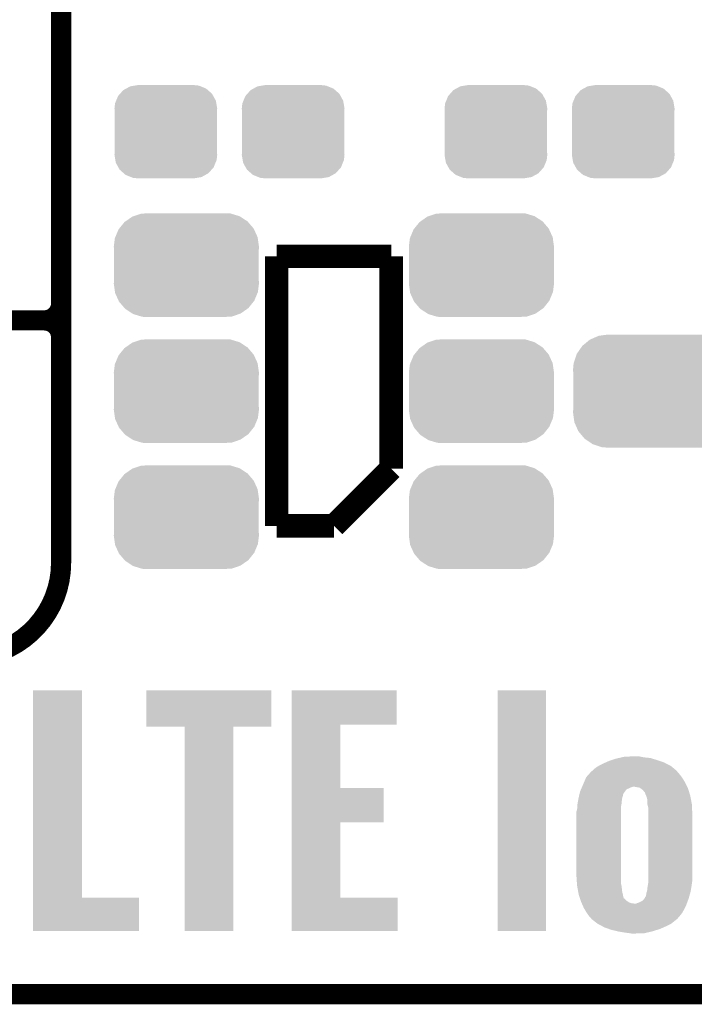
# Model space of a CAD drawing. Extents: x -0.05 to 0.95, y -0.15 to 2.1.
# Tile 2 of 51: x 0.15 to 0.35, y -0.15 to 0.14. Entities that reach past the tile are written whole.
import ezdxf

# ---------------------------------------------------------------- set-up
doc = ezdxf.new("R2010")
doc.units = 0
doc.layers.get('0').update_dxf_attribs({"linetype": 'CONTINUOUS'})
for name, color, linetype in [('LTE_IOT_13_CLICK_V101A_GKO', 9, 'CONTINUOUS'), ('LTE_IOT_13_CLICK_V101A_GTO', 11, 'CONTINUOUS'), ('LTE_IOT_13_CLICK_V101A_GTS', 8, 'CONTINUOUS')]:
    doc.layers.add(name, color=color, linetype=linetype)

# ---------------------------------------------------------------- blocks, each defined once
blk = doc.blocks.new('CUSTOM_86')
for points in [[(-0.01358, 0.01127), (-0.01263, 0.01234), (0.01371, 0.01127), (0.01249, 0.01234)], [(-0.01263, 0.01234), (-0.01175, 0.01282), (0.01249, 0.01234), (0.01194, 0.01282)], [(-0.01175, 0.01282), (-0.01057, 0.01347), (0.01194, 0.01282), (0.01032, 0.01347)], [(-0.01057, 0.01347), (-0.0092, 0.01369), (0.01032, 0.01347), (0.00976, 0.01369)], [(-0.0092, 0.01369), (-0.00825, 0.01385), (0.00976, 0.01369), (0.00825, 0.01385)], [(-0.01508, 0.00841), (-0.01475, 0.00922), (0.01499, 0.00841), (0.01485, 0.00922)], [(-0.01475, 0.00922), (-0.01419, 0.01059), (0.01485, 0.00922), (0.01409, 0.01059)], [(-0.01419, 0.01059), (-0.01358, 0.01127), (0.01409, 0.01059), (0.01371, 0.01127)], [(-0.01525, 0.0069), (-0.01508, 0.00841), (0.01525, 0.0069), (0.01499, 0.00841)], [(-0.0152, 0.00607), (-0.01525, 0.0069), (0.0152, 0.00607), (0.01525, 0.0069)], [(-0.0152, -0.00607), (-0.0152, 0.00607), (0.0152, -0.00607), (0.0152, 0.00607)], [(-0.01525, -0.0069), (-0.0152, -0.00607), (0.01525, -0.0069), (0.0152, -0.00607)], [(-0.01499, -0.00841), (-0.01525, -0.0069), (0.01508, -0.00841), (0.01525, -0.0069)], [(-0.01485, -0.00922), (-0.01499, -0.00841), (0.01475, -0.00922), (0.01508, -0.00841)], [(-0.01409, -0.01059), (-0.01485, -0.00922), (0.01419, -0.01059), (0.01475, -0.00922)], [(-0.01371, -0.01127), (-0.01409, -0.01059), (0.01358, -0.01127), (0.01419, -0.01059)], [(-0.01249, -0.01234), (-0.01371, -0.01127), (0.01263, -0.01234), (0.01358, -0.01127)], [(-0.01194, -0.01282), (-0.01249, -0.01234), (0.01175, -0.01282), (0.01263, -0.01234)], [(-0.01032, -0.01347), (-0.01194, -0.01282), (0.01057, -0.01347), (0.01175, -0.01282)], [(-0.00976, -0.01369), (-0.01032, -0.01347), (0.0092, -0.01369), (0.01057, -0.01347)], [(-0.00825, -0.01385), (-0.00976, -0.01369), (0.00825, -0.01385), (0.0092, -0.01369)]]:
    blk.add_solid(points)
blk = doc.blocks.new('CUSTOM_178')
for points in [[(-0.02116, 0.01409), (-0.01974, 0.01526), (0.0213, 0.01409), (0.01958, 0.01526)], [(-0.01974, 0.01526), (-0.0187, 0.01572), (0.01958, 0.01526), (0.01892, 0.01572)], [(-0.0187, 0.01572), (-0.0171, 0.01642), (0.01892, 0.01572), (0.01682, 0.01642)], [(-0.0171, 0.01642), (-0.01554, 0.01663), (0.01682, 0.01642), (0.01619, 0.01663)], [(-0.01554, 0.01663), (-0.01425, 0.0168), (0.01619, 0.01663), (0.01425, 0.0168)], [(-0.02359, 0.01107), (-0.02303, 0.01188), (0.0235, 0.01107), (0.02314, 0.01188)], [(-0.02303, 0.01188), (-0.02196, 0.01343), (0.02314, 0.01188), (0.02185, 0.01343)], [(-0.02196, 0.01343), (-0.02116, 0.01409), (0.02185, 0.01343), (0.0213, 0.01409)], [(-0.02452, 0.00834), (-0.02421, 0.00925), (0.02443, 0.00834), (0.0243, 0.00925)], [(-0.02421, 0.00925), (-0.02359, 0.01107), (0.0243, 0.00925), (0.0235, 0.01107)], [(-0.0247, 0.0064), (-0.02452, 0.00834), (0.0247, 0.0064), (0.02443, 0.00834)], [(-0.02465, 0.00538), (-0.0247, 0.0064), (0.02465, 0.00538), (0.0247, 0.0064)], [(-0.02465, -0.00538), (-0.02465, 0.00538), (0.02465, -0.00538), (0.02465, 0.00538)], [(-0.0247, -0.0064), (-0.02465, -0.00538), (0.0247, -0.0064), (0.02465, -0.00538)], [(-0.02443, -0.00834), (-0.0247, -0.0064), (0.02452, -0.00834), (0.0247, -0.0064)], [(-0.0243, -0.00925), (-0.02443, -0.00834), (0.02421, -0.00925), (0.02452, -0.00834)], [(-0.0235, -0.01107), (-0.0243, -0.00925), (0.02359, -0.01107), (0.02421, -0.00925)], [(-0.02314, -0.01188), (-0.0235, -0.01107), (0.02303, -0.01188), (0.02359, -0.01107)], [(-0.02185, -0.01343), (-0.02314, -0.01188), (0.02196, -0.01343), (0.02303, -0.01188)], [(-0.0213, -0.01409), (-0.02185, -0.01343), (0.02116, -0.01409), (0.02196, -0.01343)], [(-0.01958, -0.01526), (-0.0213, -0.01409), (0.01974, -0.01526), (0.02116, -0.01409)], [(-0.01892, -0.01572), (-0.01958, -0.01526), (0.0187, -0.01572), (0.01974, -0.01526)], [(-0.01682, -0.01642), (-0.01892, -0.01572), (0.0171, -0.01642), (0.0187, -0.01572)], [(-0.01619, -0.01663), (-0.01682, -0.01642), (0.01554, -0.01663), (0.0171, -0.01642)], [(-0.01425, -0.0168), (-0.01619, -0.01663), (0.01425, -0.0168), (0.01554, -0.01663)]]:
    blk.add_solid(points)
blk = doc.blocks.new('CUSTOM_181')
for points in [[(-0.01568, 0.01452), (-0.01342, 0.01528), (0.0158, 0.01452), (0.01328, 0.01528)], [(-0.01342, 0.01528), (-0.01215, 0.01534), (0.01328, 0.01528), (0.0131, 0.01534)], [(-0.01215, 0.01534), (-0.0106, 0.0154), (0.0131, 0.01534), (0.0106, 0.0154)], [(-0.01994, 0.01085), (-0.01839, 0.01277), (0.01999, 0.01085), (0.01834, 0.01277)], [(-0.01839, 0.01277), (-0.01809, 0.01298), (0.01834, 0.01277), (0.01816, 0.01298)], [(-0.01809, 0.01298), (-0.01608, 0.01438), (0.01816, 0.01298), (0.01601, 0.01438)], [(-0.01608, 0.01438), (-0.01568, 0.01452), (0.01601, 0.01438), (0.0158, 0.01452)], [(-0.02111, 0.00829), (-0.02015, 0.01058), (0.02115, 0.00829), (0.02011, 0.01058)], [(-0.02015, 0.01058), (-0.01994, 0.01085), (0.02011, 0.01058), (0.01999, 0.01085)], [(-0.02155, 0.0055), (-0.02124, 0.00798), (0.02155, 0.0055), (0.0212, 0.00798)], [(-0.02124, 0.00798), (-0.02111, 0.00829), (0.0212, 0.00798), (0.02115, 0.00829)], [(-0.0215, 0.0045), (-0.02155, 0.0055), (0.0215, 0.0045), (0.02155, 0.0055)], [(-0.0215, -0.0045), (-0.0215, 0.0045), (0.0215, -0.0045), (0.0215, 0.0045)], [(-0.02155, -0.0055), (-0.0215, -0.0045), (0.02155, -0.0055), (0.0215, -0.0045)], [(-0.0212, -0.00798), (-0.02155, -0.0055), (0.02124, -0.00798), (0.02155, -0.0055)], [(-0.02115, -0.00829), (-0.0212, -0.00798), (0.02111, -0.00829), (0.02124, -0.00798)], [(-0.02011, -0.01058), (-0.02115, -0.00829), (0.02015, -0.01058), (0.02111, -0.00829)], [(-0.01999, -0.01085), (-0.02011, -0.01058), (0.01994, -0.01085), (0.02015, -0.01058)], [(-0.01834, -0.01277), (-0.01999, -0.01085), (0.01839, -0.01277), (0.01994, -0.01085)], [(-0.01816, -0.01298), (-0.01834, -0.01277), (0.01809, -0.01298), (0.01839, -0.01277)], [(-0.01601, -0.01438), (-0.01816, -0.01298), (0.01608, -0.01438), (0.01809, -0.01298)], [(-0.0158, -0.01452), (-0.01601, -0.01438), (0.01567, -0.01452), (0.01608, -0.01438)], [(-0.01328, -0.01528), (-0.0158, -0.01452), (0.01342, -0.01528), (0.01567, -0.01452)], [(-0.01311, -0.01534), (-0.01328, -0.01528), (0.01215, -0.01534), (0.01342, -0.01528)], [(-0.0106, -0.0154), (-0.01311, -0.01534), (0.0106, -0.0154), (0.01215, -0.01534)]]:
    blk.add_solid(points)

msp = doc.modelspace()

# ---------------------------------------------------------------- linework, layer by layer
at = {"layer": 'LTE_IOT_13_CLICK_V101A_GKO', "const_width": 0.006}
msp.add_lwpolyline([(-0.05, -0.15), (0.85, -0.15), (0.95, -0.05)], dxfattribs=at)
at = {"layer": 'LTE_IOT_13_CLICK_V101A_GTO'}
for points, const_width in [([(0.158, -0.022), (0.158, 0.722)], 0.006), ([(0.158, 0.055), (0.158, 0.145)], 0.006), ([(0.222, 0.069), (0.256, 0.069)], 0.007), ([(0.222, -0.011), (0.222, 0.069)], 0.007), ([(0.256, 0.006), (0.256, 0.069)], 0.007), ([(-0.05, 0.05), (0.153, 0.05)], 0.006), ([(-0.05, 0.05), (0.153, 0.05)], 0.006), ([(0.239, -0.011), (0.256, 0.006)], 0.007), ([(0.222, -0.011), (0.239, -0.011)], 0.007)]:
    msp.add_lwpolyline(points, dxfattribs=dict(at, const_width=const_width))
at = {"layer": 'LTE_IOT_13_CLICK_V101A_GTO', "const_width": 0.006}
for points in [[(0.153, 0.05, 0.414214), (0.158, 0.055)], [(0.158, 0.045, 0.414214), (0.153, 0.05)], [(0.158, 0.045, 0.414214), (0.153, 0.05)], [(0.13, -0.05, 0.414214), (0.158, -0.022)]]:
    msp.add_lwpolyline(points, format="xyb", dxfattribs=at)
at = {"layer": 'LTE_IOT_13_CLICK_V101A_GTO'}
for points in [[(0.1497, -0.1213), (0.1497, -0.0598), (0.1642, -0.1213), (0.1642, -0.0598)], [(0.1497, -0.0598), (0.1497, -0.0598), (0.1642, -0.0598), (0.1497, -0.0598)], [(0.1833, -0.0706), (0.1833, -0.0598), (0.2204, -0.0706), (0.2204, -0.0598)], [(0.1833, -0.0598), (0.1833, -0.0598), (0.2204, -0.0598), (0.1833, -0.0598)], [(0.2265, -0.07), (0.2265, -0.0598), (0.2576, -0.07), (0.2576, -0.0598)], [(0.2265, -0.0598), (0.2265, -0.0598), (0.2576, -0.0598), (0.2265, -0.0598)], [(0.2876, -0.1312), (0.2876, -0.0598), (0.302, -0.1312), (0.302, -0.0598)], [(0.2876, -0.0598), (0.2876, -0.0598), (0.302, -0.0598), (0.2876, -0.0598)], [(0.2265, -0.0888), (0.2265, -0.07), (0.2409, -0.0888), (0.2409, -0.07)], [(0.2265, -0.07), (0.2265, -0.07), (0.2409, -0.07), (0.2576, -0.07)], [(0.1947, -0.1312), (0.1947, -0.0706), (0.2091, -0.1312), (0.2091, -0.0706)], [(0.1947, -0.0706), (0.1947, -0.0706), (0.2091, -0.0706), (0.2204, -0.0706)], [(0.31749, -0.0823), (0.3188, -0.0816), (0.3391, -0.0823), (0.33776, -0.0816)], [(0.3188, -0.0816), (0.3197, -0.0812), (0.33776, -0.0816), (0.337, -0.0812)], [(0.3197, -0.0812), (0.3206, -0.0808), (0.337, -0.0812), (0.3358, -0.0808)], [(0.3206, -0.0808), (0.3215, -0.0805), (0.3358, -0.0808), (0.3349, -0.0805)], [(0.3215, -0.0805), (0.3227, -0.0801), (0.3349, -0.0805), (0.33363, -0.0801)], [(0.3227, -0.0801), (0.32357, -0.0799), (0.33363, -0.0801), (0.333, -0.0799)], [(0.32357, -0.0799), (0.32443, -0.0797), (0.333, -0.0799), (0.331, -0.0797)], [(0.32443, -0.0797), (0.3253, -0.0795), (0.331, -0.0797), (0.33007, -0.0795)], [(0.3253, -0.0795), (0.3282, -0.0794), (0.33007, -0.0795), (0.3296, -0.0794)], [(0.3139, -0.0856), (0.3147, -0.0847), (0.3423, -0.0856), (0.3416, -0.0847)], [(0.3147, -0.0847), (0.31532, -0.084), (0.3416, -0.0847), (0.341, -0.084)], [(0.31532, -0.084), (0.3155, -0.0838), (0.341, -0.084), (0.3409, -0.0838)], [(0.3155, -0.0838), (0.3157, -0.0837), (0.3409, -0.0838), (0.34078, -0.0837)], [(0.3157, -0.0837), (0.3163, -0.0831), (0.34078, -0.0837), (0.34006, -0.0831)], [(0.3163, -0.0831), (0.3173, -0.0824), (0.34006, -0.0831), (0.33922, -0.0824)], [(0.3173, -0.0824), (0.31749, -0.0823), (0.33922, -0.0824), (0.3391, -0.0823)], [(0.3127, -0.0884), (0.3133, -0.087), (0.3439, -0.0884), (0.3432, -0.087)], [(0.3133, -0.087), (0.3139, -0.0856), (0.3432, -0.087), (0.3423, -0.0856)], [(0.2265, -0.099), (0.2265, -0.0888), (0.2538, -0.099), (0.2538, -0.0888)], [(0.2265, -0.0888), (0.2265, -0.0888), (0.2538, -0.0888), (0.2409, -0.0888)], [(0.31191, -0.0906), (0.31193, -0.0905), (0.3249, -0.0906), (0.325, -0.0905)], [(0.31193, -0.0905), (0.31196, -0.0904), (0.325, -0.0905), (0.325, -0.0904)], [(0.31196, -0.0904), (0.3121, -0.0898), (0.325, -0.0904), (0.32543, -0.0898)], [(0.3121, -0.0898), (0.31214, -0.0897), (0.32543, -0.0898), (0.3255, -0.0897)], [(0.31214, -0.0897), (0.31236, -0.0892), (0.3255, -0.0897), (0.3259, -0.0892)], [(0.31236, -0.0892), (0.31257, -0.0887), (0.3259, -0.0892), (0.327, -0.0887)], [(0.31257, -0.0887), (0.3127, -0.0884), (0.327, -0.0887), (0.3278, -0.0884)], [(0.3291, -0.0886), (0.3282, -0.0884), (0.344, -0.0886), (0.3439, -0.0884)], [(0.3298, -0.0887), (0.3291, -0.0886), (0.34405, -0.0887), (0.344, -0.0886)], [(0.32993, -0.0888), (0.3298, -0.0887), (0.3441, -0.0888), (0.34405, -0.0887)], [(0.3307, -0.0894), (0.32993, -0.0888), (0.34428, -0.0894), (0.3441, -0.0888)], [(0.3313, -0.0901), (0.3307, -0.0894), (0.3445, -0.0901), (0.34428, -0.0894)], [(0.3314, -0.0902), (0.3313, -0.0901), (0.34453, -0.0902), (0.3445, -0.0901)], [(0.3314, -0.0904), (0.3314, -0.0902), (0.34459, -0.0904), (0.34453, -0.0902)], [(0.3317, -0.0911), (0.3314, -0.0904), (0.3448, -0.0911), (0.34459, -0.0904)], [(0.3113, -0.0937), (0.31135, -0.0934), (0.32435, -0.0937), (0.3244, -0.0934)], [(0.31135, -0.0934), (0.31152, -0.0924), (0.3244, -0.0934), (0.3245, -0.0924)], [(0.31152, -0.0924), (0.3116, -0.0919), (0.3245, -0.0924), (0.32457, -0.0919)], [(0.3116, -0.0919), (0.31165, -0.0917), (0.32457, -0.0919), (0.3246, -0.0917)], [(0.31165, -0.0917), (0.31179, -0.0911), (0.3246, -0.0917), (0.3248, -0.0911)], [(0.31179, -0.0911), (0.31191, -0.0906), (0.3248, -0.0911), (0.3249, -0.0906)], [(0.332, -0.092), (0.3317, -0.0911), (0.34497, -0.092), (0.3448, -0.0911)], [(0.3321, -0.0937), (0.332, -0.092), (0.3453, -0.0937), (0.34497, -0.092)], [(0.311, -0.0958), (0.3112, -0.0952), (0.3242, -0.0958), (0.3242, -0.0952)], [(0.311, -0.1149), (0.311, -0.0958), (0.3242, -0.1149), (0.3242, -0.0958)], [(0.3112, -0.0952), (0.31125, -0.0945), (0.3242, -0.0952), (0.3242, -0.0945)], [(0.31125, -0.0945), (0.3113, -0.0937), (0.3242, -0.0945), (0.32435, -0.0937)], [(0.3323, -0.0945), (0.3321, -0.0937), (0.34533, -0.0945), (0.3453, -0.0937)], [(0.3323, -0.0966), (0.3323, -0.0945), (0.3454, -0.0966), (0.34533, -0.0945)], [(0.2265, -0.1213), (0.2265, -0.099), (0.2409, -0.1213), (0.2409, -0.099)], [(0.2265, -0.099), (0.2265, -0.099), (0.2409, -0.099), (0.2538, -0.099)], [(0.3323, -0.1163), (0.3323, -0.0966), (0.3454, -0.1163), (0.3454, -0.0966)], [(0.31115, -0.1171), (0.311, -0.1149), (0.3242, -0.1171), (0.3242, -0.1149)], [(0.3323, -0.1171), (0.3323, -0.1163), (0.34529, -0.1171), (0.3454, -0.1163)], [(0.3112, -0.1178), (0.31115, -0.1171), (0.3244, -0.1178), (0.3242, -0.1171)], [(0.31153, -0.1196), (0.3112, -0.1178), (0.3246, -0.1196), (0.3244, -0.1178)], [(0.3117, -0.1205), (0.31153, -0.1196), (0.3248, -0.1205), (0.3246, -0.1196)], [(0.3318, -0.1199), (0.33189, -0.1196), (0.34481, -0.1199), (0.3449, -0.1196)], [(0.33189, -0.1196), (0.332, -0.1192), (0.3449, -0.1196), (0.34497, -0.1192)], [(0.332, -0.1192), (0.3321, -0.1183), (0.34497, -0.1192), (0.34512, -0.1183)], [(0.3321, -0.1183), (0.33218, -0.1178), (0.34512, -0.1183), (0.3452, -0.1178)], [(0.33218, -0.1178), (0.3323, -0.1171), (0.3452, -0.1178), (0.34529, -0.1171)], [(0.1497, -0.1312), (0.1497, -0.1213), (0.1811, -0.1312), (0.1811, -0.1213)], [(0.1497, -0.1213), (0.1497, -0.1213), (0.1811, -0.1213), (0.1642, -0.1213)], [(0.2265, -0.1312), (0.2265, -0.1213), (0.2579, -0.1312), (0.2579, -0.1213)], [(0.2265, -0.1213), (0.2265, -0.1213), (0.2579, -0.1213), (0.2409, -0.1213)], [(0.31197, -0.1213), (0.3117, -0.1205), (0.325, -0.1213), (0.3248, -0.1205)], [(0.31203, -0.1215), (0.31197, -0.1213), (0.325, -0.1215), (0.325, -0.1213)], [(0.31207, -0.1216), (0.31203, -0.1215), (0.3252, -0.1216), (0.325, -0.1215)], [(0.31223, -0.1221), (0.31207, -0.1216), (0.3257, -0.1221), (0.3252, -0.1216)], [(0.3124, -0.1226), (0.31223, -0.1221), (0.32641, -0.1226), (0.3257, -0.1221)], [(0.31249, -0.1228), (0.3124, -0.1226), (0.3267, -0.1228), (0.32641, -0.1226)], [(0.3295, -0.1228), (0.3306, -0.1223), (0.34388, -0.1228), (0.34407, -0.1223)], [(0.3306, -0.1223), (0.331, -0.1219), (0.34407, -0.1223), (0.34422, -0.1219)], [(0.331, -0.1219), (0.33113, -0.1217), (0.34422, -0.1219), (0.3443, -0.1217)], [(0.33113, -0.1217), (0.3314, -0.1213), (0.3443, -0.1217), (0.34441, -0.1213)], [(0.3314, -0.1212), (0.3316, -0.121), (0.34444, -0.1212), (0.3445, -0.121)], [(0.3314, -0.1213), (0.3314, -0.1212), (0.34441, -0.1213), (0.34444, -0.1212)], [(0.3316, -0.121), (0.3317, -0.1205), (0.3445, -0.121), (0.34464, -0.1205)], [(0.3317, -0.1205), (0.3318, -0.1199), (0.34464, -0.1205), (0.34481, -0.1199)], [(0.31258, -0.123), (0.31249, -0.1228), (0.3274, -0.123), (0.3267, -0.1228)], [(0.31262, -0.1231), (0.31258, -0.123), (0.3282, -0.1231), (0.3274, -0.123)], [(0.31293, -0.1238), (0.31262, -0.1231), (0.3435, -0.1238), (0.34377, -0.1231)], [(0.3132, -0.1244), (0.31293, -0.1238), (0.34319, -0.1244), (0.3435, -0.1238)], [(0.3141, -0.1259), (0.3132, -0.1244), (0.3424, -0.1259), (0.34319, -0.1244)], [(0.3287, -0.1231), (0.3295, -0.1228), (0.34377, -0.1231), (0.34388, -0.1228)], [(0.3148, -0.1269), (0.3141, -0.1259), (0.34157, -0.1269), (0.3424, -0.1259)], [(0.3153, -0.1274), (0.3148, -0.1269), (0.34115, -0.1274), (0.34157, -0.1269)], [(0.3155, -0.1277), (0.3153, -0.1274), (0.3409, -0.1277), (0.34115, -0.1274)], [(0.31563, -0.1278), (0.3155, -0.1277), (0.3407, -0.1278), (0.3409, -0.1277)], [(0.3164, -0.1284), (0.31563, -0.1278), (0.34, -0.1284), (0.3407, -0.1278)], [(0.3173, -0.1291), (0.3164, -0.1284), (0.3391, -0.1291), (0.34, -0.1284)], [(0.31864, -0.1298), (0.3173, -0.1291), (0.3377, -0.1298), (0.3391, -0.1291)], [(0.3194, -0.1302), (0.31864, -0.1298), (0.3368, -0.1302), (0.3377, -0.1298)], [(0.32054, -0.1306), (0.3194, -0.1302), (0.3359, -0.1306), (0.3368, -0.1302)], [(0.3214, -0.1309), (0.32054, -0.1306), (0.33496, -0.1309), (0.3359, -0.1306)], [(0.32308, -0.1313), (0.3214, -0.1309), (0.3337, -0.1313), (0.33496, -0.1309)], [(0.3235, -0.1314), (0.32308, -0.1313), (0.33328, -0.1314), (0.3337, -0.1313)], [(0.3253, -0.1317), (0.3235, -0.1314), (0.33203, -0.1317), (0.33328, -0.1314)], [(0.3268, -0.1319), (0.3253, -0.1317), (0.3312, -0.1319), (0.33203, -0.1317)], [(0.3274, -0.132), (0.3268, -0.1319), (0.3282, -0.132), (0.3312, -0.1319)]]:
    msp.add_solid(points, dxfattribs=at)

# ---------------------------------------------------------------- block references
at = {"layer": 'LTE_IOT_13_CLICK_V101A_GTS'}
for name, p in [('CUSTOM_86', (0.1891, 0.106)), ('CUSTOM_86', (0.2269, 0.106)), ('CUSTOM_86', (0.2871, 0.106)), ('CUSTOM_86', (0.3249, 0.106)), ('CUSTOM_181', (0.1952, 0.0664)), ('CUSTOM_181', (0.2828, 0.0664)), ('CUSTOM_181', (0.1952, 0.029)), ('CUSTOM_181', (0.2828, 0.029)), ('CUSTOM_178', (0.3347, 0.029)), ('CUSTOM_181', (0.1952, -0.0084)), ('CUSTOM_181', (0.2828, -0.0084))]:
    msp.add_blockref(name, p, dxfattribs=at)

doc.saveas('drawing.dxf')
